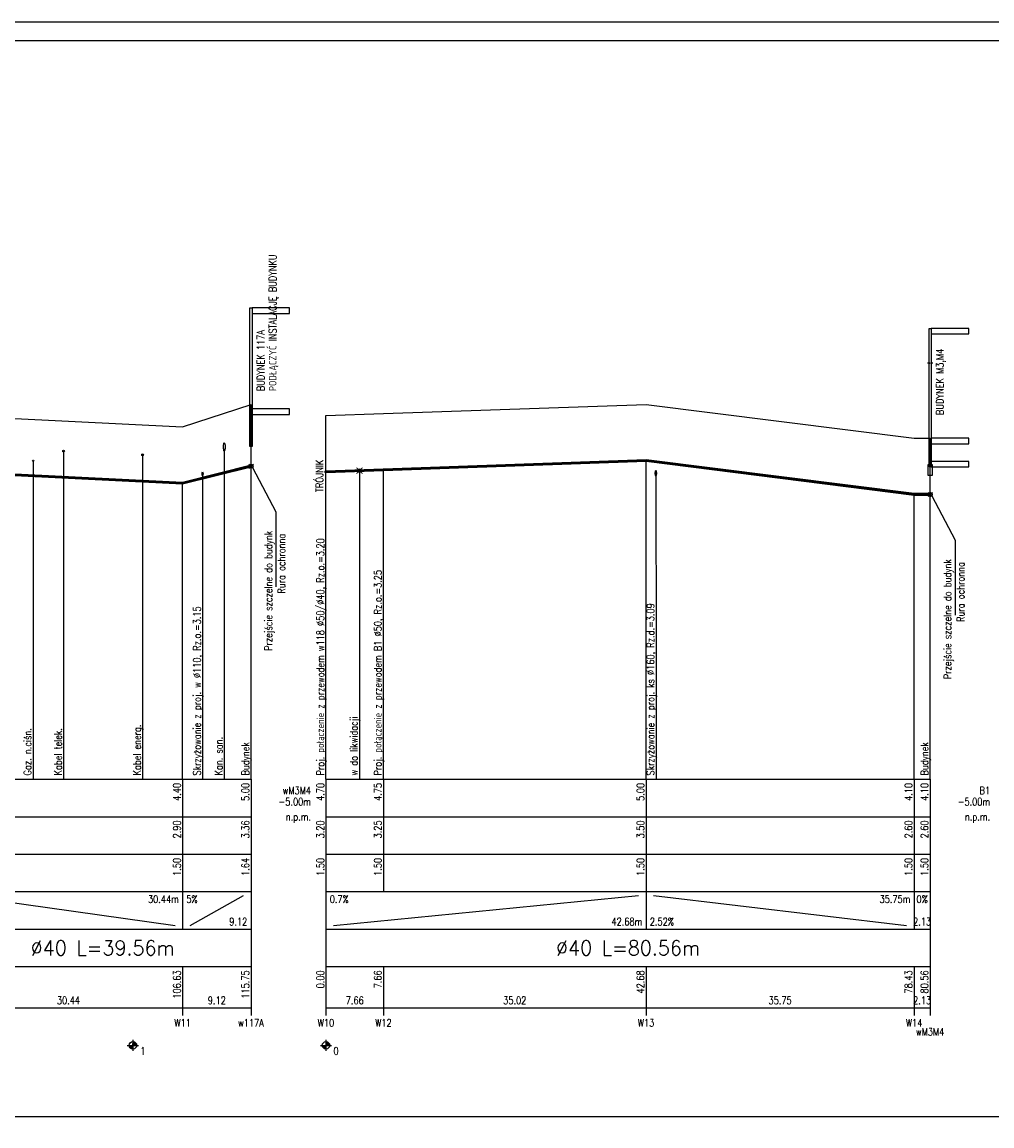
# Model space of a CAD drawing. Header units: millimetres. Extents: x -7377 to -5075, y 264 to 1193.
# Tile 12 of 23: x -6436 to -6177, y 898 to 1193. Entities that reach past the tile are written whole.
import ezdxf
from ezdxf.enums import TextEntityAlignment as Align

# ---------------------------------------------------------------- set-up
doc = ezdxf.new("R2010")
doc.units = ezdxf.units.MM
doc.header["$LTSCALE"] = 2
for name, color, linetype in [('IS ddd', 2, 'Continuous'), ('w115_Budynki', 7, 'Continuous'), ('w115_Liczby', 7, 'Continuous'), ('w115_Linie_opisowe', 7, 'Continuous'), ('w115_Linie_tabeli', 7, 'Continuous'), ('w115_Odcinki_3', 7, 'Continuous'), ('w115_Opis_PZ_3', 7, 'Continuous'), ('w115_Opis_skrz', 7, 'Continuous'), ('w115_Opis_uzbr_n', 7, 'Continuous'), ('w115_Opis_wl', 7, 'Continuous'), ('w115_Osie', 7, 'Continuous'), ('w115_Teren_istn', 3, 'Continuous'), ('w115_Uzbr_podz', 7, 'Continuous')]:
    doc.layers.add(name, color=color, linetype=linetype)
doc.styles.get("Standard").update_dxf_attribs({"font": 'simplex.shx', "width": 0.8})

msp = doc.modelspace()

# ---------------------------------------------------------------- linework, layer by layer
at = {"layer": 'IS ddd'}
for p, q in [((-6375.448, 1074.011), (-6374.248, 1075.011)), ((-6375.448, 1075.011), (-6374.248, 1074.011)), ((-6374.464, 1074.191), (-6368.274, 1062.298)), ((-6194.32, 1066.451), (-6193.12, 1067.451)), ((-6194.32, 1067.451), (-6193.12, 1066.451)), ((-6193.336, 1066.63), (-6187.146, 1054.738)), ((-6368.274, 1062.298), (-6368.274, 1042.285)), ((-6368.274, 1059.085), (-6368.274, 1042.445)), ((-6187.146, 1054.738), (-6187.146, 1034.725)), ((-6187.146, 1051.525), (-6187.146, 1034.885))]:
    msp.add_line(p, q, dxfattribs=at)
for points in [[(-6994.797, 896), (-5794.797, 896), (-5794.797, 1193), (-6994.797, 1193)], [(-6969.797, 901), (-5799.797, 901), (-5799.797, 1188), (-6969.797, 1188)], [(-6374.608, 1079.8), (-6375.208, 1079.8), (-6375.208, 1116.787), (-6374.608, 1116.787)], [(-6374.608, 1115.287), (-6364.608, 1115.287), (-6364.608, 1116.787), (-6374.608, 1116.787)], [(-6193.479, 1074.302), (-6194.079, 1074.302), (-6194.079, 1111.288), (-6193.479, 1111.288)], [(-6193.479, 1109.788), (-6183.479, 1109.788), (-6183.479, 1111.288), (-6193.479, 1111.288)], [(-6374.608, 1088.287), (-6364.608, 1088.287), (-6364.608, 1089.787), (-6374.608, 1089.787)], [(-6193.479, 1080.5), (-6183.479, 1080.5), (-6183.479, 1082), (-6193.479, 1082)], [(-6193.479, 1074.302), (-6183.479, 1074.302), (-6183.479, 1075.802), (-6193.479, 1075.802)]]:
    msp.add_lwpolyline(points, close=True, dxfattribs=at)
for centre in [(-6374.848, 1074.511), (-6193.72, 1066.951)]:
    msp.add_circle(centre, 0.5, dxfattribs=at)
at = {"layer": 'w115_Budynki'}
msp.add_lwpolyline([(-6193.079, 1102), (-6193.679, 1102), (-6193.479, 1102), (-6193.479, 1075), (-6193.279, 1075), (-6193.279, 1072), (-6193.779, 1072), (-6193.779, 1072), (-6194.279, 1072), (-6194.279, 1075), (-6194.079, 1075), (-6194.079, 1102), (-6193.879, 1102), (-6194.479, 1102)], dxfattribs=at)
msp.add_lwpolyline([(-6193.479, 1080.5), (-6183.479, 1080.5), (-6183.479, 1082), (-6193.479, 1082)], close=True, dxfattribs=at)
at = {"layer": 'w115_Liczby'}
for p, q in [((-6407.906, 920), (-6404.906, 920)), ((-6407.404, 919.93), (-6405.409, 920.07)), ((-6407.397, 919.861), (-6405.416, 920.139)), ((-6407.384, 919.792), (-6405.428, 920.208)), ((-6407.368, 919.724), (-6405.445, 920.276)), ((-6407.346, 919.658), (-6405.467, 920.342)), ((-6407.32, 919.593), (-6405.493, 920.407)), ((-6407.289, 919.531), (-6405.523, 920.469)), ((-6407.254, 919.47), (-6405.558, 920.53)), ((-6407.215, 919.412), (-6405.597, 920.588)), ((-6407.172, 919.357), (-6405.64, 920.643)), ((-6407.126, 919.305), (-6405.687, 920.695)), ((-6407.075, 919.257), (-6405.737, 920.743)), ((-6407.022, 919.212), (-6405.791, 920.788)), ((-6406.966, 919.171), (-6405.847, 920.829)), ((-6406.906, 919.134), (-6405.906, 920.866)), ((-6406.845, 919.101), (-6405.968, 920.899)), ((-6406.781, 919.073), (-6406.032, 920.927)), ((-6406.715, 919.049), (-6406.097, 920.951)), ((-6406.648, 919.03), (-6406.164, 920.97)), ((-6406.58, 919.015), (-6406.233, 920.985)), ((-6406.511, 919.005), (-6406.302, 920.995)), ((-6406.441, 919.001), (-6406.371, 920.999)), ((-6406.406, 921.5), (-6406.406, 918.5)), ((-6356.408, 920), (-6353.408, 920)), ((-6355.905, 919.93), (-6353.91, 920.07)), ((-6355.898, 919.861), (-6353.917, 920.139)), ((-6355.886, 919.792), (-6353.929, 920.208)), ((-6355.869, 919.724), (-6353.946, 920.276)), ((-6355.847, 919.658), (-6353.968, 920.342)), ((-6355.821, 919.593), (-6353.994, 920.407)), ((-6355.79, 919.531), (-6354.025, 920.469)), ((-6355.756, 919.47), (-6354.06, 920.53)), ((-6355.717, 919.412), (-6354.099, 920.588)), ((-6355.674, 919.357), (-6354.142, 920.643)), ((-6355.627, 919.305), (-6354.188, 920.695)), ((-6355.577, 919.257), (-6354.238, 920.743)), ((-6355.523, 919.212), (-6354.292, 920.788)), ((-6355.467, 919.171), (-6354.348, 920.829)), ((-6355.408, 919.134), (-6354.408, 920.866)), ((-6355.346, 919.101), (-6354.469, 920.899)), ((-6355.282, 919.073), (-6354.533, 920.927)), ((-6355.217, 919.049), (-6354.599, 920.951)), ((-6355.149, 919.03), (-6354.666, 920.97)), ((-6355.081, 919.015), (-6354.734, 920.985)), ((-6355.012, 919.005), (-6354.803, 920.995)), ((-6354.942, 919.001), (-6354.873, 920.999)), ((-6354.908, 921.5), (-6354.908, 918.5))]:
    msp.add_line(p, q, dxfattribs=at)
for centre in [(-6406.406, 920), (-6354.908, 920)]:
    msp.add_circle(centre, 1, dxfattribs=at)
at = {"layer": 'w115_Linie_opisowe'}
for p, q in [((-6424.886, 1078.564), (-6424.886, 991)), ((-6382.026, 1078.658), (-6382.026, 991)), ((-6433.006, 1075.964), (-6433.006, 991)), ((-6403.806, 1077.525), (-6403.806, 991)), ((-6387.815, 1072.463), (-6387.815, 991)), ((-6345.968, 1073.314), (-6345.968, 991))]:
    msp.add_line(p, q, dxfattribs=at)
msp.add_lwpolyline([(-6266.951, 1071.895), (-6266.951, 1053.2), (-6266.838, 1043.2), (-6266.838, 991)], dxfattribs=at)
at = {"layer": 'w115_Linie_tabeli'}
for p, q in [((-6606.406, 991), (-6374.908, 991)), ((-6393.148, 991), (-6393.148, 961)), ((-6374.908, 991), (-6374.908, 961)), ((-6374.908, 991), (-6374.908, 930)), ((-6354.908, 991), (-6193.779, 991)), ((-6354.908, 991), (-6354.908, 961)), ((-6354.908, 991), (-6354.908, 930)), ((-6339.584, 991), (-6339.584, 961)), ((-6269.538, 991), (-6269.538, 961)), ((-6198.04, 991), (-6198.04, 961)), ((-6193.779, 991), (-6193.779, 961)), ((-6193.779, 991), (-6193.779, 930)), ((-6606.406, 981), (-6374.908, 981)), ((-6354.908, 981), (-6193.779, 981)), ((-6606.406, 971), (-6374.908, 971)), ((-6354.908, 971), (-6193.779, 971)), ((-6606.406, 961), (-6374.908, 961)), ((-6393.148, 961), (-6393.148, 951)), ((-6393.148, 961), (-6393.148, 951)), ((-6374.908, 961), (-6374.908, 951)), ((-6354.908, 961), (-6193.779, 961)), ((-6354.908, 961), (-6354.908, 951)), ((-6269.538, 961), (-6269.538, 951)), ((-6198.04, 961), (-6198.04, 951)), ((-6198.04, 961), (-6198.04, 951)), ((-6193.779, 961), (-6193.779, 951)), ((-6452.035, 960), (-6395.148, 952)), ((-6391.148, 952), (-6376.908, 960)), ((-6352.908, 952), (-6271.538, 960)), ((-6267.538, 960), (-6200.04, 952)), ((-6606.406, 951), (-6374.908, 951)), ((-6374.908, 951), (-6374.908, 941)), ((-6354.908, 951), (-6193.779, 951)), ((-6193.779, 951), (-6193.779, 941)), ((-6606.406, 941), (-6374.908, 941)), ((-6393.148, 941), (-6393.148, 928)), ((-6374.908, 941), (-6374.908, 928)), ((-6354.908, 941), (-6193.779, 941)), ((-6354.908, 941), (-6354.908, 928)), ((-6339.584, 941), (-6339.584, 928)), ((-6269.538, 941), (-6269.538, 928)), ((-6198.04, 941), (-6198.04, 928)), ((-6193.779, 941), (-6193.779, 928)), ((-6606.406, 930), (-6374.908, 930)), ((-6354.908, 930), (-6193.779, 930))]:
    msp.add_line(p, q, dxfattribs=at)
for points in [[(-6374.908, 991), (-6374.908, 1091)], [(-6354.908, 991), (-6354.908, 1088)], [(-6193.779, 991), (-6193.779, 1082)], [(-6269.538, 991), (-6269.538, 1076)], [(-6339.584, 991), (-6339.584, 1073.539)], [(-6393.148, 991), (-6393.148, 1070)], [(-6198.04, 991), (-6198.04, 1067)]]:
    msp.add_lwpolyline(points, dxfattribs=at)
at = {"layer": 'w115_Odcinki_3'}
for points in [[(-6339.584, 1073.729), (-6269.538, 1076.19), (-6269.538, 1076.2), (-6339.584, 1073.738)], [(-6339.584, 1073.348), (-6269.538, 1075.81), (-6269.538, 1075.8), (-6339.584, 1073.339)], [(-6269.538, 1076.19), (-6198.04, 1067.19), (-6198.04, 1067.2), (-6269.538, 1076.2)], [(-6269.538, 1075.81), (-6198.04, 1066.81), (-6198.04, 1066.8), (-6269.538, 1075.8)], [(-6454.035, 1073.19), (-6393.148, 1070.19), (-6393.148, 1070.2), (-6454.035, 1073.2)], [(-6454.035, 1072.81), (-6393.148, 1069.81), (-6393.148, 1069.8), (-6454.035, 1072.8)], [(-6393.148, 1070.19), (-6374.908, 1074.751), (-6374.908, 1074.76), (-6393.148, 1070.2)], [(-6393.148, 1069.81), (-6374.908, 1074.37), (-6374.908, 1074.36), (-6393.148, 1069.8)], [(-6354.908, 1073.19), (-6339.584, 1073.729), (-6339.584, 1073.738), (-6354.908, 1073.2)], [(-6354.908, 1072.81), (-6339.584, 1073.348), (-6339.584, 1073.339), (-6354.908, 1072.8)], [(-6198.04, 1067.19), (-6193.779, 1067.19), (-6193.779, 1067.2), (-6198.04, 1067.2)], [(-6198.04, 1066.81), (-6193.779, 1066.81), (-6193.779, 1066.8), (-6198.04, 1066.8)]]:
    msp.add_lwpolyline(points, close=True, dxfattribs=at)
at = {"layer": 'w115_Opis_wl'}
for centre, radius in [((-6354.908, 1073), 0.263), ((-6354.908, 1073), 0.25), ((-6354.908, 1073), 0.2), ((-6354.908, 1073), 0.191), ((-6339.584, 1073.539), 0.263), ((-6339.584, 1073.539), 0.25)]:
    msp.add_circle(centre, radius, dxfattribs=at)
at = {"layer": 'w115_Osie'}
for p, q in [((-6339.584, 1073.539), (-6269.538, 1076)), ((-6269.538, 1076), (-6198.04, 1067)), ((-6454.035, 1073), (-6393.148, 1070)), ((-6393.148, 1070), (-6374.908, 1074.56)), ((-6354.908, 1073), (-6339.584, 1073.539)), ((-6198.04, 1067), (-6193.779, 1067))]:
    msp.add_line(p, q, dxfattribs=at)
at = {"layer": 'w115_Teren_istn'}
for points in [[(-6606.406, 1114.4), (-6597.647, 1112), (-6592.47, 1112), (-6454.035, 1088), (-6393.148, 1085), (-6374.908, 1091)], [(-6354.908, 1088), (-6339.584, 1088.539), (-6269.538, 1091), (-6198.04, 1082), (-6193.779, 1082)]]:
    msp.add_lwpolyline(points, dxfattribs=at)
at = {"layer": 'w115_Uzbr_podz', "const_width": 0.3}
for points in [[(-6346.768, 1072.514), (-6345.168, 1074.114)], [(-6346.768, 1074.114), (-6345.168, 1072.514)]]:
    msp.add_lwpolyline(points, dxfattribs=at)
at = {"layer": 'w115_Uzbr_podz'}
for centre, radius in [((-6424.886, 1078.564), 0.25), ((-6433.006, 1075.964), 0.168), ((-6433.006, 1075.964), 0.16), ((-6403.806, 1077.525), 0.25), ((-6345.968, 1073.314), 0.472), ((-6345.968, 1073.314), 0.45)]:
    msp.add_circle(centre, radius, dxfattribs=at)
for centre, major_axis, ratio in [((-6382.026, 1079.658), (0, -1.1), 0.2), ((-6382.026, 1079.658), (0, -1), 0.2), ((-6387.815, 1072.463), (0, -0.55), 0.2), ((-6387.815, 1072.463), (0, -0.524), 0.1998855), ((-6266.951, 1072.622), (0, -0.8), 0.2), ((-6266.951, 1072.622), (0, -0.727), 0.1999175)]:
    msp.add_ellipse(centre, major_axis=major_axis, ratio=ratio, dxfattribs=at)

# ---------------------------------------------------------------- texts
at = {"layer": 'IS ddd', "width": 0.8}
for s, p in [('PODŁĄCZYĆ INSTALACJĘ BUDYNKU', (-6368.122, 1094.533)), ('BUDYNEK 117A', (-6371.313, 1094.509)), ('BUDYNEK M3,M4', (-6190.185, 1088.153)), ('TRÓJNIK', (-6355.623, 1067.57)), ('Przejście szczelne do budynk', (-6369.274, 1025.219)), ('Rura ochronna', (-6365.783, 1040.51)), ('Przejście szczelne do budynk', (-6188.146, 1017.659)), ('Rura ochronna', (-6184.655, 1032.95))]:
    msp.add_text(s, height=2, rotation=90, dxfattribs=at).set_placement(p)
at = {"layer": 'w115_Liczby', "width": 0.8}
for s, p in [('4.40', (-6393.648, 990)), ('5.00', (-6375.408, 990)), ('4.70', (-6355.408, 990)), ('4.75', (-6340.084, 990)), ('5.00', (-6270.038, 990)), ('4.10', (-6198.54, 990)), ('4.10', (-6194.279, 990)), ('2.90', (-6393.648, 980)), ('3.36', (-6375.408, 980)), ('3.20', (-6355.408, 980)), ('3.25', (-6340.084, 980)), ('3.50', (-6270.038, 980)), ('2.60', (-6198.54, 980)), ('2.60', (-6194.279, 980)), ('1.50', (-6393.648, 970)), ('1.64', (-6375.408, 970)), ('1.50', (-6355.408, 970)), ('1.50', (-6340.084, 970)), ('1.50', (-6270.038, 970)), ('1.50', (-6198.54, 970)), ('1.50', (-6194.279, 970)), ('106.63', (-6393.648, 940)), ('115.75', (-6375.408, 940)), ('0.00', (-6355.408, 940)), ('7.66', (-6340.084, 940)), ('42.68', (-6270.038, 940)), ('78.43', (-6198.54, 940)), ('80.56', (-6194.279, 940))]:
    msp.add_text(s, height=2, rotation=90, dxfattribs=at).set_placement(p, align=Align.RIGHT)
for s, p in [('30.44m', (-6394.148, 958)), ('35.75m', (-6199.04, 958)), ('9.12', (-6375.908, 952)), ('42.68m', (-6270.538, 952))]:
    msp.add_text(s, height=2, dxfattribs=at).set_placement(p, align=Align.RIGHT)
for s, p in [('5%', (-6392.148, 958)), ('0.7%', (-6353.908, 958)), ('2.52%', (-6268.538, 952)), ('1', (-6404.406, 917.5)), ('0', (-6352.908, 917.5))]:
    msp.add_text(s, height=2, dxfattribs=at).set_placement(p)
for s, p in [('0%', (-6195.91, 958)), ('2.13', (-6195.91, 952)), ('30.44', (-6423.591, 931)), ('9.12', (-6384.028, 931)), ('7.66', (-6347.246, 931)), ('35.02', (-6304.561, 931)), ('35.75', (-6233.789, 931)), ('2.13', (-6195.91, 931)), ('W11', (-6393.148, 925)), ('w117A', (-6374.908, 925)), ('W10', (-6354.908, 925)), ('W12', (-6339.584, 925)), ('W13', (-6269.538, 925)), ('W14', (-6198.04, 925)), ('wM3M4', (-6193.779, 922.6))]:
    msp.add_text(s, height=2, dxfattribs=at).set_placement(p, align=Align.CENTER)
at = {"layer": 'w115_Liczby', "width": 0.865236}
for s, p, p2 in [('%%C40 L=39.56m', (-6433.671, 944), (-6395.271, 944)), ('%%C40 L=80.56m', (-6293.543, 944), (-6255.143, 944))]:
    msp.add_text(s, height=4, dxfattribs=at).set_placement(p, p2, align=Align.FIT)
at = {"layer": 'w115_Linie_tabeli', "width": 0.8}
for s, p in [('wM3M4', (-6358.908, 987)), ('B1', (-6177.779, 987)), ('-5.00m', (-6358.908, 984)), ('-5.00m', (-6177.779, 984)), ('n.p.m.', (-6358.908, 980)), ('n.p.m.', (-6177.779, 980))]:
    msp.add_text(s, height=2, dxfattribs=at).set_placement(p, align=Align.RIGHT)
at = {"layer": 'w115_Opis_PZ_3', "width": 0.8}
for p in [(-6375.408, 992), (-6194.279, 992)]:
    msp.add_text('Budynek', height=2, rotation=90, dxfattribs=at).set_placement(p)
at = {"layer": 'w115_Opis_skrz', "width": 0.8}
for s, p in [('Skrzyżowanie z proj. ks %%C160, Rz.d.=3.09', (-6267.338, 992)), ('Skrzyżowanie z proj. w %%C110, Rz.o.=3.15', (-6388.315, 992))]:
    msp.add_text(s, height=2, rotation=90, dxfattribs=at).set_placement(p)
at = {"layer": 'w115_Opis_uzbr_n', "width": 0.8}
for s, p in [('Gaz. n.ciśn.', (-6433.506, 992)), ('Kabel energ.', (-6404.306, 992)), ('w do likwidacji', (-6346.468, 992)), ('Kabel telek.', (-6425.386, 992)), ('Kan. san.', (-6382.526, 992))]:
    msp.add_text(s, height=2, rotation=90, dxfattribs=at).set_placement(p)
at = {"layer": 'w115_Opis_wl', "width": 0.8}
for s, p in [('Proj. połączenie z przewodem w118 %%C50/%%C40, Rz.o.=3.20', (-6355.408, 992)), ('Proj. połączenie z przewodem B1 %%C50, Rz.o.=3.25', (-6340.084, 992))]:
    msp.add_text(s, height=2, rotation=90, dxfattribs=at).set_placement(p)

doc.saveas('drawing.dxf')
